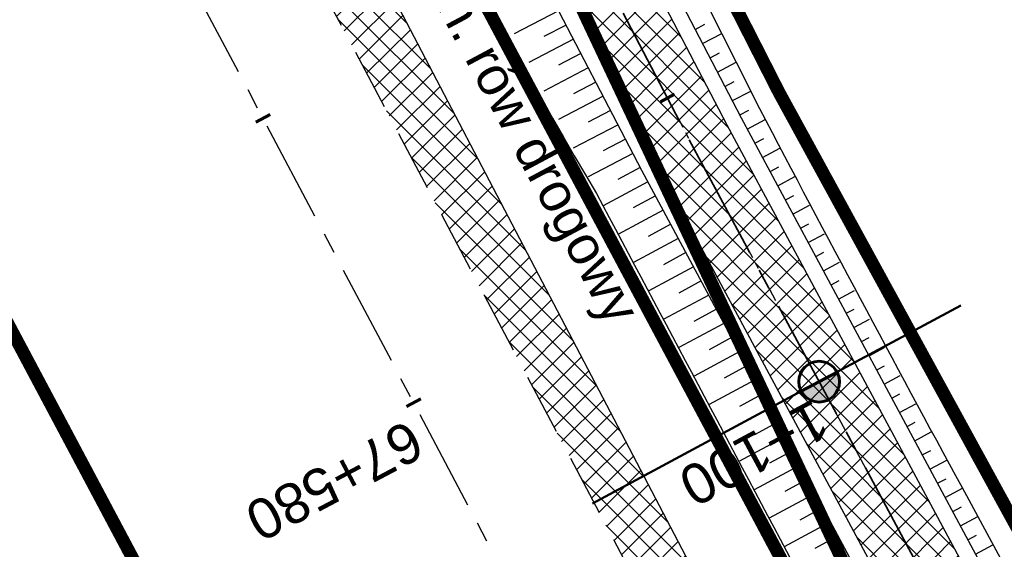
# Model space of a CAD drawing. Header units: metres. Extents: x 7529682 to 7533711, y 5721195 to 5727842.
# Tile 172 of 232: x 7530207 to 7530238, y 5726820 to 5726837. Entities that reach past the tile are written whole.
import ezdxf

# ---------------------------------------------------------------- set-up
doc = ezdxf.new("R2010")
doc.units = ezdxf.units.M
for name, pattern in [('817-dzialki-09-05-04$0$HIDDEN', [0.375, 0.25, -0.125]), ('ACAD_ISO05W100', [33, 24, -3, 0, -3, 0, -3]), ('CENTER', [50.800000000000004, 31.75, -6.35, 6.35, -6.35]), ('CENTER2', [28.575000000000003, 19.05, -3.175, 3.175, -3.175]), ('HIDDEN', [9.524999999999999, 6.35, -3.175])]:
    doc.linetypes.add(name, pattern=pattern)
for name, color, linetype in [('C-DROGI-SYTUACJA', 7, 'Continuous'), ('C-DROGI-SYTUACJA-ETYKIETY', 7, 'Continuous'), ('D-hatch-pobocza', 131, 'Continuous'), ('D-pobocza', 60, 'Continuous'), ('D-rowy', 160, 'Continuous'), ('D-skarpa', 2, 'Continuous'), ('D-skarpa-kreskowanie', 2, 'Continuous')]:
    doc.layers.add(name, color=color, linetype=linetype)
for name, color, linetype, lineweight, true_color in [('D-hatch-ciag-pieszo-rowerowy', 7, 'Continuous', 13, 0xff9f80), ('D-LR-etap-III', 7, '817-dzialki-09-05-04$0$HIDDEN', 50, 0x00008f), ('D-przekroje-pop', 7, 'Continuous', 50, 0x000099)]:
    doc.layers.add(name, color=color, linetype=linetype, lineweight=lineweight, true_color=true_color)
for name, color, linetype, lineweight in [('D-krawędzie', 3, 'Continuous', 30), ('D-obrzeża', 2, 'Continuous', 30), ('D-opisy', 2, 'Continuous', 30), ('D-oś', 10, 'CENTER', 30), ('D-pas-drogowy', 7, 'ACAD_ISO05W100', 50)]:
    doc.layers.add(name, color=color, linetype=linetype, lineweight=lineweight)
doc.layers.add('poprzeczki', color=7, linetype='Continuous', true_color=0x0000c7)
doc.styles.get("Standard").update_dxf_attribs({"font": 'arial.ttf'})

# ---------------------------------------------------------------- blocks, each defined once
blk = doc.blocks.new('AeccTickLine')
at = {"color": 0, "linetype": 'ByBlock', "lineweight": -2}
blk.add_line((0, 1), (-3.673819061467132e-16, -1), dxfattribs=at)
blk = doc.blocks.new('kilometraz')
at = {"linetype": 'ByBlock', "lineweight": -2}
blk.add_hatch(color=0, dxfattribs=at).paths.add_polyline_path([(0, -0.28125, 0.4142135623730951), (0.28125, 0, 0.4142135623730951), (0, 0.28125)])
at = {"color": 0, "linetype": 'ByBlock', "lineweight": -2}
blk.add_line((0, 0.28125), (0, -0.28125), dxfattribs=at)
blk.add_circle((0, 0), 0.28125, dxfattribs=at)

msp = doc.modelspace()

# ---------------------------------------------------------------- hatches: boundary and pattern name
at = {"layer": 'D-hatch-ciag-pieszo-rowerowy'}
h = msp.add_hatch(dxfattribs=at)
h.set_pattern_fill('ANSI37', color=256, scale=0.15, style=0)
h.set_pattern_definition([(45, (0.8765760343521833, 0.4840681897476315), (-0.3367596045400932, 0.3367596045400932), []), (135, (0.8765760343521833, 0.4840681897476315), (-0.3367596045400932, -0.3367596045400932), [])])
h.paths.add_polyline_path([(7530218.951549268, 5726852.807070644), (7530216.574564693, 5726851.958846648), (7530226.803596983, 5726832.319792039), (7530255.070830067, 5726779.690066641), (7530257.273261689, 5726780.872984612), (7530229.013536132, 5726833.48873203)])
at = {"layer": 'D-hatch-pobocza'}
h = msp.add_hatch(dxfattribs=at)
h.set_pattern_fill('ANSI37', color=256, scale=0.15, style=0)
h.set_pattern_definition([(45, (0, 0), (-0.3367596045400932, 0.3367596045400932), []), (135, (0, 0), (-0.3367596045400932, -0.3367596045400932), [])])
h.paths.add_polyline_path([(7530229.37, 5726816.95), (7530212.464239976, 5726849.277466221), (7530211.150684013, 5726847.666307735), (7530247.819962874, 5726778.438272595), (7530251.181412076, 5726772.190405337), (7530252.579545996, 5726772.942623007), (7530252.44, 5726773.19), (7530240.099999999, 5726795.81)])

# ---------------------------------------------------------------- linework, layer by layer
at = {"layer": 'C-DROGI-SYTUACJA', "color": 10, "linetype": 'CENTER2', "lineweight": 35, "ltscale": 0.2}
msp.add_lwpolyline([(7529994.784814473, 5727271.452278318), (7530014.918624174, 5727233.117987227), (7530030.611190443, 5727203.571422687), (7530048.95165067, 5727168.884096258), (7530066.58439081, 5727135.608591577), (7530088.791572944, 5727092.929201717), (7530119.442360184, 5727037.047053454), (7530133.979593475, 5727010.093640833), (7530160.01702296, 5726961.449550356), (7530183.786607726, 5726917.332915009), (7530204.666096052, 5726877.528243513), (7530227.908566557, 5726832.904262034), (7530259.102442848, 5726774.825526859, 0.06358496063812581), (7530264.988877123, 5726766.578101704), (7530268.469625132, 5726762.818326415, -0.06508397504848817), (7530272.968742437, 5726756.474687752), (7530281.4242284, 5726740.503672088, -0.06508397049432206), (7530284.141528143, 5726733.216691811), (7530284.890711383, 5726729.972348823, 0.06446268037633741), (7530289.361782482, 5726717.936811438), (7530322.483990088, 5726654.998261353), (7530339.922145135, 5726621.886334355)], format="xyb", dxfattribs=at)
at = {"layer": 'D-krawędzie', "linetype": 'HIDDEN', "ltscale": 0.3}
msp.add_lwpolyline([(7529971.475882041, 5727300.786382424), (7530006.701701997, 5727234.141132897), (7530044.198460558, 5727163.133456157), (7530082.890091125, 5727090.20043586), (7530098.687472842, 5727060.36179238), (7530131.997785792, 5726997.210008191), (7530163.821737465, 5726937.096607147), (7530204.081352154, 5726861.012519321), (7530247.819962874, 5726778.438272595), (7530252.219999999, 5726770.26), (7530259.735272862, 5726756.89951491), (7530263.781713, 5726749.286762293), (7530270.196482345, 5726737.095956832), (7530272.433334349, 5726732.818899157), (7530276.00888925, 5726725.597700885), (7530279.7, 5726718.02), (7530284.501430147, 5726708.939695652), (7530291.375516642, 5726695.939652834), (7530296.045865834, 5726687.107244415), (7530304.46414878, 5726671.186868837), (7530316.603827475, 5726648.181421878)], dxfattribs=at)
at = {"layer": 'D-LR-etap-III', "ltscale": 10, "flags": 128}
msp.add_lwpolyline([(7531750.474471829, 5723895.103125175, 0.4, 0.4, 0), (7531750.505, 5723895.13, 0.4, 0.4, 0), (7531682.71, 5724022.92, 0.4, 0.4, 0), (7531619.177023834, 5724147.203692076, 0.4, 0.4, 0), (7531592.308960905, 5724198.48863389, 0.4, 0.4, 0), (7531553.263875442, 5724272.918564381, 0.4, 0.4, 0), (7531504.019999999, 5724366.79, 0.4, 0.4, 0), (7531482.09, 5724407.62, 0.4, 0.4, 0), (7531412.350402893, 5724541.182759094, 0.4, 0.4, 0), (7531388.463669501, 5724586.929768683, 0.4, 0.4, 0), (7531345.12, 5724669.94, 0.4, 0.4, 0), (7531127.66, 5725081.67, 0.4, 0.4, 0), (7531059.253139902, 5725211.040795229, 0.4, 0.4, 0), (7531008.007244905, 5725307.953830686, 0.4, 0.4, 0), (7530964.181635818, 5725390.835555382, 0.4, 0.4, 0), (7530914.557354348, 5725484.683561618, 0.4, 0.4, 0), (7530865.243241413, 5725577.493975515, 0.4, 0.4, 0), (7530840.085257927, 5725624.058651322, 0.4, 0.4, 0), (7530802.559525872, 5725694.924584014, 0.4, 0.4, 0), (7530755.54, 5725787.51, 0.4, 0.4, 0), (7530708.717810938, 5725876.303221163, 0.4, 0.4, 0), (7530695.12, 5725902.09, 0.4, 0.4, 0), (7530642.91397006, 5726001.07839487, 0.4, 0.4, 0), (7530634.934723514, 5726016.146615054, 0.4, 0.4, 0), (7530610.820000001, 5726061.929999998, 0.4, 0.4, 0), (7530610.820000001, 5726061.929999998, 0.4, 0.4, 0), (7530607.21, 5726063.51, 0.4, 0.4, 0), (7530597.42, 5726080.68, 0.4, 0.4, 0), (7530591.16, 5726088.44, 0.4, 0.4, 0), (7530581.28, 5726107.21, 0.4, 0.4, 0), (7530571.29, 5726130.56, 0.4, 0.4, 0), (7530549.554994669, 5726171.527317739, 0.4, 0.4, 0), (7530531.014309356, 5726206.473807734, 0.4, 0.4, 0), (7530516.461208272, 5726236.016618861, 0.4, 0.4, 0), (7530500.798929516, 5726266.141265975, 0.4, 0.4, 0), (7530491.349999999, 5726283.94, 0.4, 0.4, 0), (7530482.4, 5726303.41, 0.4, 0.4, 0), (7530482.4, 5726303.41, 0.4, 0.4, 0), (7530450.41, 5726357.28, 0.4, 0.4, 0), (7530397.759396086, 5726458.499907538, 0.4, 0.4, 0), (7530334.707815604, 5726583.664702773, 0.4, 0.4, 0), (7530303.939274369, 5726645.167943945, 0.4, 0.4, 0), (7530300.509779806, 5726651.777515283, 0.4, 0.4, 0), (7530289.213532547, 5726671.966724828, 0.4, 0.4, 0), (7530281.54, 5726685.57, 0.4, 0.4, 0), (7530261.37085633, 5726724.163374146, 0.4, 0.4, 0), (7530254.03, 5726738.21, 0.4, 0.4, 0), (7530197.219999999, 5726845.06, 0.4, 0.4, 0), (7530194.71, 5726849.15, 0.4, 0.4, 0), (7530195.92, 5726850.75, 0.4, 0.4, 0), (7530170.546669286, 5726892.961489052, 0.4, 0.4, 0), (7530143.174718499, 5726945.065838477, 0.4, 0.4, 0), (7530105.059999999, 5727018.32, 0.4, 0.4, 0), (7530100.059999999, 5727027.16, 0.4, 0.4, 0), (7530062.318670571, 5727099.625398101, 0.4, 0.4, 0), (7530015.378537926, 5727189.420463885, 0.4, 0.4, 0), (7529983.207960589, 5727250.206596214, 0.4, 0.4, 0), (7529953.284293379, 5727306.74720398, 0.4, 0.4, 0), (7529900.67053443, 5727406.15903814, 0.4, 0.4, 0), (7529890.630239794, 5727425.131178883, 0.4, 0.4, 0), (7529875.155383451, 5727454.426350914, 0.4, 0.4, 0), (7529857.560096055, 5727487.787346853, 0.4, 0.4, 0), (7529835.194401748, 5727530.19312405, 0.4, 0.4, 0), (7529811.740544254, 5727574.662079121, 0.4, 0.4, 0), (7529792.101859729, 5727611.922638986, 0.4, 0.4, 0), (7529768.066117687, 5727657.469613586, 0.4, 0.4, 0), (7529755.210566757, 5727682.131373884, 0.4, 0.4, 0), (7529753.309999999, 5727681.13, 0.4, 0.4, 0), (7529739.21, 5727707.77, 0.4, 0.4, 0), (7529735.394745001, 5727711.251990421, 0.4, 0.4, 0), (7529725.42, 5727730.2, 0.4, 0.4, 0), (7529723.55, 5727729.88, 0.4, 0.4, 0), (7529695.566668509, 5727782.932080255, 0.4, 0.4, 0), (7529717.67971874, 5727794.024357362, 0.4, 0.4, 0), (7529736.274870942, 5727758.647400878, 0.4, 0.4, 0), (7529736.274870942, 5727758.647400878, 0.4, 0.4, 0), (7529744.511003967, 5727750.406106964, 0.4, 0.4, 0), (7529744.511003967, 5727750.406106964, 0.4, 0.4, 0), (7529750.282568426, 5727738.549848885, 0.4, 0.4, 0), (7529777.108510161, 5727687.569424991, 0.4, 0.4, 0), (7529796.51537536, 5727651.329932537, 0.4, 0.4, 0), (7529814.937945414, 5727616.793170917, 0.4, 0.4, 0), (7529839.006722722, 5727572.303976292, 0.4, 0.4, 0), (7529860.617626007, 5727532.509108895, 0.4, 0.4, 0), (7529882.348967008, 5727491.504261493, 0.4, 0.4, 0), (7529904.865139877, 5727449.096370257, 0.4, 0.4, 0), (7529920.747384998, 5727418.884773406, 0.4, 0.4, 0), (7529946.676504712, 5727368.547487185, 0.4, 0.4, 0), (7529972.024701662, 5727320.573310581, 0.4, 0.4, 0), (7529987.740014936, 5727290.153392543, 0.4, 0.4, 0), (7529996.497385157, 5727273.661630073, 0.4, 0.4, 0), (7530017.541471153, 5727234.202689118, 0.4, 0.4, 0), (7530033.053657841, 5727204.864166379, 0.4, 0.4, 0), (7530051.622983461, 5727170.222745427, 0.4, 0.4, 0), (7530069.276612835, 5727137.015751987, 0.4, 0.4, 0), (7530089.385386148, 5727097.533639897, 0.4, 0.4, 0), (7530109.712512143, 5727060.746615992, 0.4, 0.4, 0), (7530136.769722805, 5727011.640131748, 0.4, 0.4, 0), (7530162.446686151, 5726962.743777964, 0.4, 0.4, 0), (7530187.674104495, 5726916.992101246, 0.4, 0.4, 0), (7530207.820739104, 5726879.335323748, 0.4, 0.4, 0), (7530230.625609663, 5726834.518686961, 0.4, 0.4, 0), (7530262.288093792, 5726776.61832811, 0.4, 0.4, 0), (7530277.509672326, 5726760.213143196, 0.4, 0.4, 0), (7530286.036865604, 5726744.106684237, 0.4, 0.4, 0), (7530288.097472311, 5726735.884066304, 0.4, 0.4, 0), (7530290.393870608, 5726725.046963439, 0.4, 0.4, 0), (7530296.17664807, 5726713.582980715, 0.4, 0.4, 0), (7530302.726195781, 5726701.18226779, 0.4, 0.4, 0), (7530325.685047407, 5726657.466383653, 0.4, 0.4, 0), (7530343.243978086, 5726623.648592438, 0.4, 0.4, 0), (7530360.229820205, 5726591.746871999, 0.4, 0.4, 0), (7530383.20855044, 5726548.059469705, 0.4, 0.4, 0), (7530406.017875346, 5726503.605514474, 0.4, 0.4, 0), (7530427.464919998, 5726462.620289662, 0.4, 0.4, 0), (7530447.9278544, 5726424.388014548, 0.4, 0.4, 0), (7530471.126878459, 5726379.920667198, 0.4, 0.4, 0), (7530490.501003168, 5726343.033350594, 0.4, 0.4, 0), (7530509.499458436, 5726306.733076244, 0.4, 0.4, 0), (7530529.890269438, 5726267.244072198, 0.4, 0.4, 0), (7530543.852446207, 5726238.990319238, 0.4, 0.4, 0), (7530554.808897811, 5726218.943990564, 0.4, 0.4, 0), (7530559.027108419, 5726212.223286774, 0.4, 0.4, 0), (7530563.060988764, 5726206.409670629, 0.4, 0.4, 0), (7530566.93354971, 5726200.463543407, 0.4, 0.4, 0), (7530569.771022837, 5726194.901501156, 0.4, 0.4, 0), (7530571.47319415, 5726191.282350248, 0.4, 0.4, 0), (7530572.839142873, 5726188.024533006, 0.4, 0.4, 0), (7530575.295071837, 5726182.034664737, 0.4, 0.4, 0), (7530579.736851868, 5726173.306070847, 0.4, 0.4, 0), (7530583.3, 5726167.41, 0.4, 0.4, 0), (7530593.4, 5726163.33, 0.4, 0.4, 0), (7530598.618375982, 5726155.264489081, 0.4, 0.4, 0), (7530608.258304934, 5726140.497132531, 0.4, 0.4, 0), (7530603.269999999, 5726136.83, 0.4, 0.4, 0), (7530606.53, 5726131.84, 0.4, 0.4, 0), (7530604.239057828, 5726124.21679044, 0.4, 0.4, 0), (7530605.847136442, 5726121.630127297, 0.4, 0.4, 0), (7530608.971611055, 5726116.164124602, 0.4, 0.4, 0), (7530618.114293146, 5726097.791111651, 0.4, 0.4, 0), (7530651.213125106, 5726034.959524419, 0.4, 0.4, 0), (7530670.243741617, 5725998.61095082, 0.4, 0.4, 0), (7530698.075474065, 5725945.952624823, 0.4, 0.4, 0), (7530716.505955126, 5725911.3051464, 0.4, 0.4, 0), (7530735.223454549, 5725875.667401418, 0.4, 0.4, 0), (7530752.504235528, 5725842.154920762, 0.4, 0.4, 0), (7530778.310652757, 5725793.501254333, 0.4, 0.4, 0), (7530797.499961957, 5725756.381811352, 0.4, 0.4, 0), (7530812.518974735, 5725728.28874362, 0.4, 0.4, 0), (7530820.039295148, 5725713.160404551, 0.4, 0.4, 0), (7530822.422446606, 5725710.193574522, 0.4, 0.4, 0), (7530833.154893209, 5725688.800634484, 0.4, 0.4, 0), (7530849.629354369, 5725656.158601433, 0.4, 0.4, 0), (7530867.98290276, 5725621.963939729, 0.4, 0.4, 0), (7530872.629809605, 5725612.88760475, 0.4, 0.4, 0), (7530880.354488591, 5725597.594500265, 0.4, 0.4, 0), (7530883.839446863, 5725593.389159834, 0.4, 0.4, 0), (7530891.782113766, 5725587.763349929, 0.4, 0.4, 0), (7530895.038670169, 5725584.280746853, 0.4, 0.4, 0), (7530897.033644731, 5725580.941110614, 0.4, 0.4, 0), (7530900.951646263, 5725579.945856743, 0.4, 0.4, 0), (7530904.80970798, 5725571.977328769, 0.4, 0.4, 0), (7530903.682362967, 5725568.566434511, 0.4, 0.4, 0), (7530908.900614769, 5725558.844845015, 0.4, 0.4, 0), (7530910.252030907, 5725545.671606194, 0.4, 0.4, 0), (7530912.872986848, 5725538.645543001, 0.4, 0.4, 0), (7530945.278171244, 5725478.464284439, 0.4, 0.4, 0), (7530959.692318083, 5725450.24628822, 0.4, 0.4, 0), (7531002.82670893, 5725368.192370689, 0.4, 0.4, 0), (7531044.703532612, 5725290.314293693, 0.4, 0.4, 0), (7531064.098839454, 5725253.212562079, 0.4, 0.4, 0), (7531083.010253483, 5725216.677517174, 0.4, 0.4, 0), (7531113.013137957, 5725158.465613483, 0.4, 0.4, 0), (7531137.364304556, 5725113.07076138, 0.4, 0.4, 0), (7531150.830830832, 5725086.711759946, 0.4, 0.4, 0), (7531159.745663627, 5725076.640848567, 0.4, 0.4, 0), (7531166.309999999, 5725074.58, 0.4, 0.4, 0), (7531172.29, 5725062.58, 0.4, 0.4, 0), (7531170.589828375, 5725055.605912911, 0.4, 0.4, 0), (7531173.732823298, 5725044.080706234, 0.4, 0.4, 0), (7531215.342008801, 5724964.859648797, 0.4, 0.4, 0), (7531238.054496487, 5724921.684649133, 0.4, 0.4, 0), (7531262.389821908, 5724875.282876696, 0.4, 0.4, 0), (7531295.587160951, 5724811.265731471, 0.4, 0.4, 0), (7531348.487908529, 5724712.362812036, 0.4, 0.4, 0), (7531363.740817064, 5724682.68394264, 0.4, 0.4, 0), (7531366.986905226, 5724675.865317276, 0.4, 0.4, 0), (7531382.541261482, 5724646.110625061, 0.4, 0.4, 0), (7531401.299165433, 5724610.874551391, 0.4, 0.4, 0), (7531428.964837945, 5724558.862274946, 0.4, 0.4, 0), (7531449.111202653, 5724520.397801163, 0.4, 0.4, 0), (7531477.292992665, 5724465.831467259, 0.4, 0.4, 0), (7531500.996290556, 5724421.112506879, 0.4, 0.4, 0), (7531512.121834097, 5724400.549045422, 0.4, 0.4, 0), (7531513.78163794, 5724396.757451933, 0.4, 0.4, 0), (7531526.32, 5724379.39, 0.4, 0.4, 0), (7531566.783642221, 5724302.73628205, 0.4, 0.4, 0), (7531578.579156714, 5724282.774819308, 0.4, 0.4, 0), (7531584.232619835, 5724273.111246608, 0.4, 0.4, 0), (7531590.109283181, 5724263.508189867, 0.4, 0.4, 0), (7531593.027899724, 5724258.771479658, 0.4, 0.4, 0), (7531595.711841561, 5724254.226824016, 0.4, 0.4, 0), (7531601.659976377, 5724243.898197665, 0.4, 0.4, 0), (7531606.097733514, 5724235.986407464, 0.4, 0.4, 0), (7531609.382207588, 5724230.799061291, 0.4, 0.4, 0), (7531611.580260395, 5724227.671180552, 0.4, 0.4, 0), (7531612.707802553, 5724225.86410867, 0.4, 0.4, 0), (7531618.665224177, 5724214.480919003, 0.4, 0.4, 0), (7531619.885522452, 5724212.333950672, 0.4, 0.4, 0), (7531620.931818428, 5724210.787064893, 0.4, 0.4, 0), (7531623.518605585, 5724207.111542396, 0.4, 0.4, 0), (7531626.143926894, 5724203.61306897, 0.4, 0.4, 0), (7531632.022984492, 5724196.485954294, 0.4, 0.4, 0), (7531653.949089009, 5724152.617641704, 0.4, 0.4, 0), (7531656.750690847, 5724143.103797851, 0.4, 0.4, 0), (7531659.61440691, 5724133.254504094, 0.4, 0.4, 0), (7531661.627147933, 5724128.646047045, 0.4, 0.4, 0.01093811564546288), (7531674.314987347, 5724101.43546424, 0.4, 0.4, 0), (7531685.137626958, 5724081.408252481, 0.4, 0.4, 0), (7531692.159945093, 5724066.277333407, 0.4, 0.4, 0), (7531699.662164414, 5724051.388120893, 0.4, 0.4, 0), (7531704.480624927, 5724040.808561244, 0.4, 0.4, 0), (7531704.480624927, 5724040.808561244, 0.4, 0.4, 0), (7531704.401251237, 5724037.368913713, 0.4, 0.4, 0), (7531720.383609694, 5724003.441317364, 0.4, 0.4, 0), (7531728.79890528, 5723986.206298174, 0.4, 0.4, 0), (7531733.237926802, 5723977.192631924, 0.4, 0.4, 0), (7531736.750027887, 5723969.505210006, 0.4, 0.4, 0), (7531737.336143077, 5723968.518916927, 0.4, 0.4, 0), (7531738.285051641, 5723967.699360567, 0.4, 0.4, 0), (7531742.180915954, 5723962.346428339, 0.4, 0.4, 0), (7531744.286141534, 5723958.615526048, 0.4, 0.4, 0), (7531755.393260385, 5723944.192617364, 0.4, 0.4, 0), (7531758.69, 5723936.76, 0.4, 0.4, 0), (7531780.08, 5723929.25, 0.4, 0.4, 0), (7531792.611989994, 5723906.337708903, 0.4, 0.4, 0), (7531792.611989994, 5723906.337708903, 0.4, 0.4, 0), (7531756.962094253, 5723883.055323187, 0.4, 0.4, 0), (7531750.46, 5723895.130000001, 0.4, 0.4, 0), (7531750.46, 5723895.130000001, 0, 0, 0)], format="xyseb", dxfattribs=at)
at = {"layer": 'D-obrzeża'}
for points in [[(7530255.070830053, 5726779.690066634), (7530226.803596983, 5726832.319792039), (7530203.558300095, 5726876.949199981), (7530182.682878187, 5726916.746119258), (7530158.915773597, 5726960.858151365), (7530132.878471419, 5727009.502004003), (7530118.344271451, 5727036.449792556), (7530087.649834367, 5727092.411522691), (7530086.699342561, 5727094.242115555), (7530065.47768309, 5727135.027454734), (7530047.847139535, 5727168.298814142), (7530029.506689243, 5727202.986120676), (7530013.813315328, 5727232.534205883), (7529993.681375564, 5727270.864936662)], [(7530257.273261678, 5726780.872984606), (7530229.013536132, 5726833.48873203), (7530218.951549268, 5726852.807070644)]]:
    msp.add_lwpolyline(points, dxfattribs=at)
at = {"layer": 'D-oś', "ltscale": 0.1}
msp.add_lwpolyline([(7530313.508365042, 5726646.547986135), (7530301.370075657, 5726669.550802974), (7530292.95179271, 5726685.471178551), (7530288.281443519, 5726694.303586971), (7530281.407357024, 5726707.303629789), (7530276.578826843, 5726716.435184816), (7530272.867295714, 5726724.054807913), (7530269.313944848, 5726731.231162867), (7530267.097066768, 5726735.470028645), (7530260.687746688, 5726747.650478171), (7530256.664309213, 5726755.219954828), (7530249.153360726, 5726768.572752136), (7530244.732367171, 5726776.789976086), (7530200.987754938, 5726859.375553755), (7530160.728462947, 5726935.45903188), (7530128.903273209, 5726995.57477155), (7530095.592978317, 5727058.726521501), (7530079.798237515, 5727088.5601794), (7530041.105041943, 5727161.496149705), (7530003.607351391, 5727232.505591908), (7529968.380651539, 5727299.152506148)], dxfattribs=at)
at = {"layer": 'D-oś', "ltscale": 0.03}
msp.add_lwpolyline([(7529994.784814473, 5727271.452278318), (7530014.918624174, 5727233.117987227), (7530030.611190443, 5727203.571422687), (7530048.95165067, 5727168.884096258), (7530066.58439081, 5727135.608591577), (7530088.791572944, 5727092.929201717), (7530119.442360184, 5727037.047053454), (7530133.979593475, 5727010.093640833), (7530160.01702296, 5726961.449550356), (7530183.786607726, 5726917.332915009), (7530204.666096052, 5726877.528243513), (7530227.908566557, 5726832.904262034), (7530259.102442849, 5726774.825526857, 0.06358496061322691), (7530264.988877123, 5726766.578101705), (7530268.469625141, 5726762.818326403, -0.06508397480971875), (7530272.968742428, 5726756.474687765), (7530281.424228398, 5726740.503672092, -0.06508397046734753), (7530284.141528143, 5726733.216691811), (7530284.890711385, 5726729.972348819, 0.06446268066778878), (7530289.361782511, 5726717.936811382), (7530322.48423269, 5726654.997800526)], format="xyb", dxfattribs=at)
at = {"layer": 'D-pas-drogowy', "ltscale": 0.2, "flags": 128}
msp.add_lwpolyline([(7531633.018560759, 5724182.834272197, 0.4, 0.4, 0), (7531617.558899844, 5724211.608162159, 0.4, 0.4, 0), (7531566.783642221, 5724302.73628205, 0.4, 0.4, 0), (7531538.419082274, 5724356.469679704, 0.4, 0.4, 0), (7531526.32, 5724379.39, 0.4, 0.4, 0), (7531516.102085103, 5724393.607319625, 0.4, 0.4, 0.001485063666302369), (7531513.78037409, 5724396.837773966, 0.4, 0.4, 0), (7531501.87, 5724413.41, 0.4, 0.4, 0), (7531474.926107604, 5724464.507896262, 0.4, 0.4, 0), (7531446.200436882, 5724518.992313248, 0.4, 0.4, 0), (7531424.962185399, 5724559.262257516, 0.4, 0.4, 0), (7531398.444460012, 5724609.565801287, 0.4, 0.4, 0), (7531379.647455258, 5724645.216004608, 0.4, 0.4, 0), (7531365.23, 5724672.56, 0.4, 0.4, 0), (7531341.305752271, 5724717.915356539, 0.4, 0.4, 0), (7531312.899996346, 5724771.788898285, 0.4, 0.4, 0), (7531292.590923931, 5724810.306502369, 0.4, 0.4, 0), (7531259.391619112, 5724873.271351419, 0.4, 0.4, 0), (7531233.740401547, 5724921.922582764, 0.4, 0.4, 0), (7531203.072738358, 5724980.092044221, 0.4, 0.4, 0), (7531173.471398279, 5725036.225177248, 0.4, 0.4, 0), (7531168.269999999, 5725046.09, 0.4, 0.4, 0), (7531172.29, 5725062.58, 0.4, 0.4, 0), (7531166.309999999, 5725074.58, 0.4, 0.4, 0), (7531150.32, 5725079.6, 0.4, 0.4, 0), (7531141.5, 5725096.43, 0.4, 0.4, 0), (7531109.311735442, 5725157.814415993, 0.4, 0.4, 0), (7531086.641300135, 5725201.047918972, 0.4, 0.4, 0), (7531059.198258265, 5725253.383662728, 0.4, 0.4, 0), (7531028.206828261, 5725312.48946212, 0.4, 0.4, 0), (7530999.104694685, 5725367.990143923, 0.4, 0.4, 0), (7530956.247527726, 5725449.724815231, 0.4, 0.4, 0), (7530924.397774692, 5725510.463768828, 0.4, 0.4, 0), (7530897.509999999, 5725561.74, 0.4, 0.4, 0), (7530894.46, 5725566.14, 0.4, 0.4, 0), (7530892.16, 5725570.49, 0.4, 0.4, 0), (7530869.362688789, 5725613.307018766, 0.4, 0.4, 0), (7530861.693971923, 5725627.704613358, 0.4, 0.4, 0), (7530852.74, 5725644.52, 0.4, 0.4, 0), (7530831.509999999, 5725684.2, 0.4, 0.4, 0), (7530811.13, 5725722.52, 0.4, 0.4, 0), (7530792.3476413, 5725757.940652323, 0.4, 0.4, 0), (7530768.03, 5725803.8, 0.4, 0.4, 0), (7530748.768542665, 5725840.178507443, 0.4, 0.4, 0), (7530727.7, 5725879.97, 0.4, 0.4, 0), (7530712.0981582, 5725909.54523909, 0.4, 0.4, 0), (7530693.644105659, 5725944.645156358, 0.4, 0.4, 0), (7530665.702224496, 5725997.538976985, 0.4, 0.4, 0), (7530641.759999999, 5726042.88, 0.4, 0.4, 0), (7530616.5, 5726091.48, 0.4, 0.4, 0), (7530604.628439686, 5726114.319880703, 0.4, 0.4, -0.007762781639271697), (7530602.5, 5726118.43, 0.4, 0.4, 0), (7530603.992037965, 5726123.394821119, 0.4, 0.4, 0), (7530606.53, 5726131.84, 0.4, 0.4, 0), (7530603.269999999, 5726136.83, 0.4, 0.4, 0), (7530593.775620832, 5726151.368713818, 0.4, 0.4, 0), (7530590.202637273, 5726156.84001263, 0.4, 0.4, 0), (7530583.3, 5726167.41, 0.4, 0.4, 0), (7530580.578343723, 5726170.427567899, 0.4, 0.4, 0), (7530575.849999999, 5726175.67, 0.4, 0.4, 0), (7530569.009999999, 5726186.66, 0.4, 0.4, 0), (7530562.555322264, 5726199.189409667, 0.4, 0.4, 0), (7530555.67, 5726211.39, 0.4, 0.4, 0), (7530548.29, 5726224.23, 0.4, 0.4, 0), (7530540.58, 5726237.71, 0.4, 0.4, 0), (7530532.679999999, 5726252.65, 0.4, 0.4, 0), (7530524.059999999, 5726269.35, 0.4, 0.4, 0), (7530502.82, 5726309.91, 0.4, 0.4, 0), (7530488.83, 5726336.63, 0.4, 0.4, 0), (7530466.03, 5726380.16, 0.4, 0.4, 0), (7530438.469999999, 5726432.77, 0.4, 0.4, 0), (7530424.53, 5726459.09, 0.4, 0.4, 0), (7530401.63, 5726502.97, 0.4, 0.4, 0), (7530383.38, 5726538.06, 0.4, 0.4, 0), (7530353.969999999, 5726593.52, 0.4, 0.4, 0), (7530338.469999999, 5726622.74, 0.4, 0.4, 0), (7530322.009999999, 5726653.88, 0.4, 0.4, 0), (7530297.54, 5726700.33, 0.4, 0.4, 0), (7530287.38, 5726719.6, 0.4, 0.4, 0), (7530285.94993921, 5726722.315508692, 0.4, 0.4, 0), (7530280.259999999, 5726733.12, 0.4, 0.4, 0), (7530266.73, 5726758.74, 0.4, 0.4, 0), (7530260.42, 5726770.47, 0.4, 0.4, 0), (7530253.25, 5726783.82, 0.4, 0.4, 0), (7530244.95, 5726799.33, 0.4, 0.4, 0), (7530239.389999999, 5726808.49, 0.4, 0.4, 0), (7530238.29, 5726807.9, 0.4, 0.4, 0), (7530218.11, 5726850.67, 0.4, 0.4, 0), (7530175.906646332, 5726928.168028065, 0.4, 0.4, 0), (7530096.679999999, 5727076.15, 0.4, 0.4, 0), (7530094.679999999, 5727079.89, 0.4, 0.4, 0), (7530064.59693469, 5727135.522637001, 0.4, 0.4, 0), (7530046.730970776, 5727168.8921561, 0.4, 0.4, 0), (7530025.803045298, 5727208.461374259, 0.4, 0.4, 0), (7530012.846501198, 5727232.979315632, 0.4, 0.4, 0), (7529994.15, 5727268.45, 0.4, 0.4, 0), (7529981.670868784, 5727291.93018666, 0.4, 0.4, 0), (7529949.889999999, 5727351.73, 0.4, 0.4, 0), (7529924.75, 5727399.03, 0.4, 0.4, 0), (7529915.515824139, 5727417.099754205, 0.4, 0.4, 0), (7529885.83, 5727475.19, 0.4, 0.4, 0), (7529862.559999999, 5727519.97, 0.4, 0.4, 0), (7529852.984923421, 5727538.191086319, 0.4, 0.4, 0), (7529836.513084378, 5727569.51130111, 0.4, 0.4, 0), (7529815.36890814, 5727609.140983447, 0.4, 0.4, 0), (7529792.795203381, 5727651.247499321, 0.4, 0.4, 0), (7529774.199114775, 5727685.858348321, 0.4, 0.4, 0), (7529746.966026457, 5727736.059440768, 0.4, 0.4, 0), (7529733.92, 5727757.62, 0.4, 0.4, 0), (7529708.607472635, 5727806.388536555, 0.4, 0.4, 0), (7529688.491967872, 5727796.344621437, 0.4, 0.4, 0), (7529723.55, 5727729.88, 0.4, 0.4, 0), (7529725.42, 5727730.2, 0.4, 0.4, 0), (7529735.38, 5727711.28, 0.4, 0.4, 0), (7529739.21, 5727707.77, 0.4, 0.4, 0), (7529753.309999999, 5727681.13, 0.4, 0.4, 0), (7529755.178396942, 5727682.114424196, 0.4, 0.4, 0), (7529792.101859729, 5727611.922638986, 0.4, 0.4, 0), (7529811.740544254, 5727574.662079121, 0.4, 0.4, 0), (7529835.194401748, 5727530.19312405, 0.4, 0.4, 0), (7529857.560096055, 5727487.787346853, 0.4, 0.4, 0), (7529875.155383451, 5727454.426350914, 0.4, 0.4, 0), (7529890.630239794, 5727425.131178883, 0.4, 0.4, 0), (7529900.67053443, 5727406.15903814, 0.4, 0.4, 0), (7529953.284293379, 5727306.74720398, 0.4, 0.4, 0), (7529983.207960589, 5727250.206596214, 0.4, 0.4, 0), (7530015.378537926, 5727189.420463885, 0.4, 0.4, 0), (7530062.318670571, 5727099.625398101, 0.4, 0.4, 0), (7530100.059999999, 5727027.16, 0.4, 0.4, 0), (7530105.059999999, 5727018.32, 0.4, 0.4, 0), (7530143.174718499, 5726945.065838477, 0.4, 0.4, 0), (7530170.546669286, 5726892.961489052, 0.4, 0.4, 0), (7530195.92, 5726850.75, 0.4, 0.4, 0), (7530194.71, 5726849.15, 0.4, 0.4, 0), (7530197.219999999, 5726845.06, 0.4, 0.4, 0), (7530254.03, 5726738.21, 0.4, 0.4, 0), (7530261.37085633, 5726724.163374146, 0.4, 0.4, 0), (7530281.54, 5726685.57, 0.4, 0.4, 0), (7530289.213532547, 5726671.966724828, 0.4, 0.4, 0), (7530300.509779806, 5726651.777515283, 0.4, 0.4, 0), (7530303.939274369, 5726645.167943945, 0.4, 0.4, 0), (7530334.707815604, 5726583.664702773, 0.4, 0.4, 0), (7530397.759396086, 5726458.499907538, 0.4, 0.4, 0), (7530450.41, 5726357.28, 0.4, 0.4, 0), (7530482.4, 5726303.41, 0.4, 0.4, 0), (7530483.687990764, 5726301.003383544, 0.4, 0.4, 0), (7530491.349999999, 5726283.94, 0.4, 0.4, 0), (7530512.67, 5726243.78, 0.4, 0.4, 0), (7530529.429999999, 5726209.46, 0.4, 0.4, 0), (7530571.29, 5726130.56, 0.4, 0.4, 0), (7530581.28, 5726107.21, 0.4, 0.4, 0), (7530591.16, 5726088.44, 0.4, 0.4, 0), (7530597.42, 5726080.68, 0.4, 0.4, 0), (7530607.21, 5726063.51, 0.4, 0.4, 0), (7530610.820000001, 5726061.929999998, 0.4, 0.4, 0), (7530634.934723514, 5726016.146615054, 0.4, 0.4, 0), (7530642.91397006, 5726001.07839487, 0.4, 0.4, 0), (7530695.12, 5725902.09, 0.4, 0.4, 0), (7530708.717810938, 5725876.303221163, 0.4, 0.4, 0), (7530755.54, 5725787.51, 0.4, 0.4, 0), (7530802.559525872, 5725694.924584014, 0.4, 0.4, 0), (7530840.085257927, 5725624.058651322, 0.4, 0.4, 0), (7530865.243241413, 5725577.493975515, 0.4, 0.4, 0), (7530914.557354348, 5725484.683561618, 0.4, 0.4, 0), (7530964.181635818, 5725390.835555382, 0.4, 0.4, 0), (7531008.007244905, 5725307.953830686, 0.4, 0.4, 0), (7531059.253139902, 5725211.040795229, 0.4, 0.4, 0), (7531127.66, 5725081.67, 0.4, 0.4, 0), (7531345.12, 5724669.94, 0.4, 0.4, 0), (7531388.463669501, 5724586.929768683, 0.4, 0.4, 0), (7531412.350402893, 5724541.182759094, 0.4, 0.4, 0), (7531482.09, 5724407.62, 0.4, 0.4, 0), (7531504.019999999, 5724366.79, 0.4, 0.4, 0), (7531519.374444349, 5724337.520497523, 0.4, 0.4, 0), (7531563.748815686, 5724252.931583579, 0.4, 0.4, 0), (7531602.175111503, 5724179.681224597, 0.4, 0.4, 0), (7531619.177023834, 5724147.203692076, 0.4, 0.4, 0), (7531625.038493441, 5724135.63500206, 0.4, 0.4, 0), (7531656.796442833, 5724073.31633882, 0.4, 0.4, 0), (7531675.12, 5724037.36, 0.4, 0.4, 0), (7531682.71, 5724022.92, 0.4, 0.4, 0), (7531705.565196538, 5723979.810545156, 0.4, 0.4, 0), (7531736.605941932, 5723921.261514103, 0.4, 0.4, 0), (7531750.46, 5723895.130000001, 0.4, 0.4, 0), (7531740.769999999, 5723886.56, 0.4, 0.4, 0), (7531732.86, 5723885, 0.4, 0.4, 0), (7531722.179999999, 5723887.77, 0.4, 0.4, 0), (7531729.87, 5723862.17, 0.4, 0.4, 0), (7531742.92, 5723861.93, 0.4, 0.4, 0), (7531763.71, 5723859.52, 0.4, 0.4, 0), (7531768.42, 5723854.12, 0.4, 0.4, 0), (7531787.42, 5723817.97, 0.4, 0.4, 0), (7531795.57, 5723809.82, 0.4, 0.4, 0), (7531816.346897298, 5723819.850397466, 0.4, 0.4, 0), (7531816.346897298, 5723819.850397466, 0.4, 0.4, 0), (7531805.059999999, 5723843.23, 0.4, 0.4, 0), (7531803.61, 5723886.23, 0.4, 0.4, 0), (7531803.61, 5723886.23, 0.4, 0.4, 0), (7531780.08, 5723929.25, 0.4, 0.4, 0), (7531758.69, 5723936.76, 0.4, 0.4, 0), (7531749.3590272, 5723946.412126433, 0.4, 0.4, 0), (7531742.71, 5723953.29, 0.4, 0.4, 0), (7531735.177368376, 5723967.877529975, 0.4, 0.4, 0), (7531722.37, 5723992.68, 0.4, 0.4, 0), (7531705.041669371, 5724030.885563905, 0.4, 0.4, 0), (7531699.469999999, 5724043.17, 0.4, 0.4, 0), (7531692.69, 5724058.11, 0.4, 0.4, 0), (7531679.672010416, 5724084.016803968, 0.4, 0.4, 0), (7531674.55, 5724094.21, 0.4, 0.4, 0), (7531666.633166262, 5724114.002855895, 0.4, 0.4, 0), (7531649, 5724153.82, 0.4, 0.4, 0), (7531641.49, 5724149.34, 0.4, 0.4, 0), (7531626.04, 5724179.34, 0.4, 0.4, 0), (7531633.03, 5724182.84, 0, 0, 0)], format="xyseb", dxfattribs=at)
at = {"layer": 'D-pobocza'}
for points in [[(7530219.426946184, 5726852.976715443), (7530229.455523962, 5726833.722520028), (7530257.713748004, 5726781.109568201)], [(7530254.630343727, 5726779.453483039), (7530226.361609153, 5726832.08600404), (7530216.099167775, 5726851.789201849)], [(7530212.464239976, 5726849.277466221), (7530229.37, 5726816.95), (7530240.099999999, 5726795.81), (7530252.44, 5726773.19), (7530252.579545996, 5726772.942623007), (7530251.181412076, 5726772.190405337)]]:
    msp.add_lwpolyline(points, dxfattribs=at)
at = {"layer": 'D-przekroje-pop', "extrusion": (-0.4731671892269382, 0.8809726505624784, 0), "elevation": 1482118.004272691}
msp.add_lwpolyline([(-9343679.268431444, 0), (-9343674.268431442, 0), (-9343666.268431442, 0)], dxfattribs=at)
at = {"layer": 'D-rowy', "linetype": 'HIDDEN', "ltscale": 0.1, "const_width": 0.4, "flags": 128}
msp.add_lwpolyline([(7530267.204805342, 5726753.581889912), (7530262.981708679, 5726761.263961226), (7530254.918309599, 5726774.308589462), (7530242.345448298, 5726798.174197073), (7530215.738014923, 5726848.032501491), (7530210.965394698, 5726857.16211251)], dxfattribs=at)
at = {"layer": 'D-skarpa', "linetype": 'Continuous'}
for points in [[(7530215.947524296, 5726851.735088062), (7530216.215109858, 5726851.184920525, 0.06497922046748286), (7530224.958918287, 5726831.36793312, -2.610821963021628e-05), (7530231.251929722, 5726819.506548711), (7530233.617734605, 5726815.101668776), (7530238.381060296, 5726806.30894341), (7530240.812599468, 5726801.93936912), (7530243.539830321, 5726797.72860975), (7530246.145187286, 5726793.452392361)], [(7530219.426946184, 5726852.976715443), (7530220.183044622, 5726852.119955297, -0.04068884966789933), (7530227.04376128, 5726839.912340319), (7530229.299592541, 5726835.449726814), (7530230.02375787, 5726834.005962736, 0.003973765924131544), (7530236.320805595, 5726822.229023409), (7530238.69619139, 5726817.829289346), (7530240.99041057, 5726813.385960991), (7530243.491215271, 5726809.053588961), (7530257.183385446, 5726784.005060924), (7530257.315805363, 5726783.763209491), (7530257.885606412, 5726782.731493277), (7530260.346791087, 5726778.377841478), (7530261.663851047, 5726776.201249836, 0.01941615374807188), (7530265.948042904, 5726770.821461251), (7530267.708167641, 5726769.095583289), (7530271.462206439, 5726765.588816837), (7530273.203777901, 5726763.81963173), (7530274.520004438, 5726762.29894806), (7530275.554711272, 5726760.657329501), (7530276.652550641, 5726758.556618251), (7530276.652550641, 5726758.556618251)]]:
    msp.add_lwpolyline(points, format="xyb", dxfattribs=at)
at = {"layer": 'D-skarpa-kreskowanie', "linetype": 'Continuous'}
for p, q in [((7530223.776101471, 5726837.050005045, 107.6170449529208), (7530222.394584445, 5726836.330439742, 106.5785404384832)), ((7530228.023387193, 5726836.472126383, 107.7447706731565), (7530228.323946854, 5726836.628673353, 107.5188360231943)), ((7530224.007075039, 5726836.606551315, 107.6165854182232), (7530223.315598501, 5726836.246394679, 107.096793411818)), ((7530228.254360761, 5726836.028672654, 107.744311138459), (7530228.850089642, 5726836.338958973, 107.2964939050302)), ((7530224.238048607, 5726836.163097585, 107.6161258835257), (7530222.85365948, 5726835.442036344, 106.5754623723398)), ((7530224.469022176, 5726835.719643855, 107.6156663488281), (7530223.776109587, 5726835.358739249, 107.0947948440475)), ((7530228.48533433, 5726835.585218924, 107.7438516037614), (7530228.780503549, 5726835.738958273, 107.5219690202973)), ((7530228.716307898, 5726835.141765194, 107.7433920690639), (7530229.301245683, 5726835.446430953, 107.3036866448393)), ((7530224.699995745, 5726835.276190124, 107.6152068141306), (7530223.312734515, 5726834.553632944, 106.5723843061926)), ((7530224.930969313, 5726834.832736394, 107.614747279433), (7530224.236620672, 5726834.47108382, 107.0927962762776)), ((7530228.947281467, 5726834.698311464, 107.7429325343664), (7530229.236362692, 5726834.848879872, 107.5256263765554)), ((7530229.178255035, 5726834.254857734, 107.7424729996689), (7530229.749642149, 5726834.552465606, 107.3129537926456)), ((7530225.161942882, 5726834.389282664, 107.6142877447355), (7530223.77180955, 5726833.665229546, 106.5693062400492)), ((7530225.39291645, 5726833.945828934, 107.613828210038), (7530224.697131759, 5726833.58342839, 107.0907977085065)), ((7530229.409228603, 5726833.811404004, 107.7420134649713), (7530229.691534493, 5726833.958443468, 107.5298004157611)), ((7530229.644577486, 5726833.370264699, 107.7415515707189), (7530230.198705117, 5726833.667884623, 107.3221766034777)), ((7530225.623890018, 5726833.502375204, 107.6133686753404), (7530224.230884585, 5726832.776826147, 106.5662281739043)), ((7530225.854863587, 5726833.058921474, 107.6129091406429), (7530225.157642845, 5726832.695772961, 107.0887991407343)), ((7530229.881179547, 5726832.929788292, 107.7410890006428), (7530230.154852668, 5726833.076777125, 107.5339695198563)), ((7530230.117781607, 5726832.489311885, 107.7406264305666), (7530230.658346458, 5726832.779647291, 107.3315234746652)), ((7530226.085837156, 5726832.615467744, 107.6124496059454), (7530224.68995962, 5726831.888422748, 106.563150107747)), ((7530226.316810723, 5726832.172014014, 107.6119900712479), (7530225.618153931, 5726831.808117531, 107.0868005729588)), ((7530230.354383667, 5726832.048835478, 107.7401638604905), (7530230.621275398, 5726832.192182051, 107.5381803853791)), ((7530226.552415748, 5726831.731009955, 107.6115330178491), (7530225.16341902, 5726830.984984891, 106.5602826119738)), ((7530230.590985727, 5726831.608359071, 107.7397012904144), (7530231.117987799, 5726831.891409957, 107.3408703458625)), ((7530226.788981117, 5726831.290513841, 107.6110764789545), (7530226.093964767, 5726830.917223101, 107.0850667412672)), ((7530230.827587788, 5726831.167882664, 107.7392387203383), (7530231.087698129, 5726831.307586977, 107.5423912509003)), ((7530227.025546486, 5726830.850017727, 107.6106199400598), (7530225.634477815, 5726830.102879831, 106.557831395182)), ((7530231.064188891, 5726830.727405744, 107.7387763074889), (7530231.577810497, 5726831.00327003, 107.3500791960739)), ((7530227.262111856, 5726830.409521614, 107.6101634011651), (7530226.566059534, 5726830.035674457, 107.0833845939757)), ((7530231.300772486, 5726830.286919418, 107.7383167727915), (7530231.555952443, 5726830.423975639, 107.5452024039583)), ((7530227.498677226, 5726829.9690255, 107.6097068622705), (7530226.10553661, 5726829.22077477, 106.5553801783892)), ((7530231.53735608, 5726829.846433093, 107.737857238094), (7530232.044454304, 5726830.118793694, 107.3540968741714)), ((7530227.735242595, 5726829.528529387, 107.6092503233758), (7530227.0381543, 5726829.154125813, 107.0817024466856)), ((7530231.773939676, 5726829.405946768, 107.7373977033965), (7530232.02585794, 5726829.541251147, 107.5467517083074)), ((7530227.971808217, 5726829.088033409, 107.6087937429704), (7530226.576595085, 5726828.338669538, 106.5529282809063)), ((7530232.01052327, 5726828.965460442, 107.736938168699), (7530232.511098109, 5726829.234317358, 107.358114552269)), ((7530232.247106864, 5726828.524974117, 107.7364786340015), (7530232.495763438, 5726828.658526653, 107.5483010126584)), ((7530228.208391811, 5726828.647547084, 107.6083342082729), (7530227.510246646, 5726828.272575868, 107.0799938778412)), ((7530232.483690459, 5726828.084487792, 107.736019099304), (7530232.977741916, 5726828.349841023, 107.3621322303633)), ((7530228.444975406, 5726828.207060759, 107.6078746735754), (7530227.047607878, 5726827.45653977, 106.5503788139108)), ((7530228.681559, 5726827.766574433, 107.6074151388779), (7530227.982336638, 5726827.391024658, 107.0782596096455)), ((7530232.720274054, 5726827.644001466, 107.7355595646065), (7530232.965668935, 5726827.77580216, 107.5498503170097)), ((7530232.956857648, 5726827.203515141, 107.7351000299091), (7530233.444385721, 5726827.465364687, 107.3661499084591)), ((7530228.918142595, 5726827.326088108, 107.6069556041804), (7530227.518620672, 5726826.574410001, 106.5478293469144)), ((7530229.15472619, 5726826.885601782, 107.6064960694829), (7530228.454426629, 5726826.50947345, 107.0765253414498)), ((7530233.193441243, 5726826.763028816, 107.7346404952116), (7530233.435574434, 5726826.893077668, 107.5513996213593)), ((7530233.430024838, 5726826.32254249, 107.7341809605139), (7530233.91148868, 5726826.581134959, 107.3698201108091)), ((7530229.391309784, 5726826.445115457, 107.6060365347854), (7530227.989633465, 5726825.692280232, 106.54527987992)), ((7530229.627893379, 5726826.004629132, 107.605577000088), (7530228.92651662, 5726825.627922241, 107.0747910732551)), ((7530233.666608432, 5726825.882056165, 107.7337214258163), (7530233.910141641, 5726826.012856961, 107.5494210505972)), ((7530233.903192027, 5726825.441569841, 107.7332618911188), (7530234.395861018, 5726825.706180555, 107.3604212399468)), ((7530229.864476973, 5726825.564142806, 107.6051174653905), (7530228.460646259, 5726824.810150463, 106.5427304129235)), ((7530230.101060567, 5726825.123656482, 107.604657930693), (7530229.398606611, 5726824.746371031, 107.0730568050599)), ((7530234.139775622, 5726825.001083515, 107.7328023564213), (7530234.388911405, 5726825.134893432, 107.5442620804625)), ((7530230.337644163, 5726824.683170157, 107.6041983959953), (7530228.931615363, 5726823.92799723, 106.5401478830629)), ((7530234.376359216, 5726824.56059719, 107.7323428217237), (7530234.880233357, 5726824.831226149, 107.3510223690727)), ((7530230.574227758, 5726824.242683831, 107.6037388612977), (7530229.869098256, 5726823.863961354, 107.0701129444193)), ((7530234.61294281, 5726824.120110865, 107.7318832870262), (7530234.867681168, 5726824.256929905, 107.5391031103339)), ((7530230.810811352, 5726823.802197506, 107.6032793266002), (7530229.396322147, 5726823.042480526, 106.5328261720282)), ((7530234.849526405, 5726823.679624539, 107.7314237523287), (7530235.364605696, 5726823.956271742, 107.3416234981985)), ((7530231.047394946, 5726823.361711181, 107.6028197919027), (7530230.338035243, 5726822.980716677, 107.0659925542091)), ((7530235.08611, 5726823.239138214, 107.7309642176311), (7530235.346450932, 5726823.378966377, 107.5339441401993)), ((7530231.283978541, 5726822.921224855, 107.6023602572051), (7530229.861028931, 5726822.156963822, 106.5255044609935)), ((7530235.322693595, 5726822.798651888, 107.7305046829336), (7530235.848978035, 5726823.081317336, 107.3322246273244)), ((7530231.520562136, 5726822.48073853, 107.6019007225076), (7530230.80697223, 5726822.097472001, 107.0618721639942)), ((7530235.559277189, 5726822.358165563, 107.730045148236), (7530235.825220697, 5726822.501002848, 107.5287851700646)), ((7530231.757145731, 5726822.040252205, 107.6014411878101), (7530230.325735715, 5726821.271447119, 106.5181827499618)), ((7530235.795860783, 5726821.917679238, 107.7295856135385), (7530236.333109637, 5726822.206233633, 107.3230079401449)), ((7530236.032444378, 5726821.477192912, 107.729126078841), (7530236.301546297, 5726821.621726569, 107.5254758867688)), ((7530231.993729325, 5726821.599765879, 107.6009816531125), (7530231.275909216, 5726821.214227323, 107.0577517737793)), ((7530236.269027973, 5726821.036706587, 107.7286665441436), (7530236.808186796, 5726821.32628682, 107.3206434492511)), ((7530232.230312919, 5726821.159279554, 107.600522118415), (7530230.790442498, 5726820.385930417, 106.5108610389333)), ((7530232.466896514, 5726820.718793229, 107.6000625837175), (7530231.744846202, 5726820.330982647, 107.0536313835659)), ((7530236.505611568, 5726820.596220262, 107.7282070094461), (7530236.775668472, 5726820.741266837, 107.5238341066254)), ((7530236.742195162, 5726820.155733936, 107.7277474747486), (7530237.283263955, 5726820.446340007, 107.3182789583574))]:
    msp.add_line(p, q, dxfattribs=at)

# ---------------------------------------------------------------- block references
at = {"layer": 'C-DROGI-SYTUACJA-ETYKIETY', "color": 2, "linetype": 'Continuous', "lineweight": 60, "xscale": 0.25, "yscale": 0.25, "zscale": 0.25, "rotation": 297.9096442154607}
for p in [(7530214.586074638, 5726833.703247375), (7530219.266860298, 5726824.866378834)]:
    msp.add_blockref('AeccTickLine', p, dxfattribs=at)
at = {"layer": 'poprzeczki', "color": 2, "linetype": 'Continuous', "lineweight": 60, "xscale": 0.25, "yscale": 0.25, "zscale": 0.25, "rotation": 297.5128242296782}
msp.add_blockref('AeccTickLine', (7530227.162516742, 5726834.336627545), dxfattribs=at)
at = {"layer": 'poprzeczki', "color": 10, "linetype": 'Continuous', "lineweight": 60, "xscale": 2.249999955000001, "yscale": 2.249999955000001, "zscale": 2.249999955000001, "rotation": 298.240082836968}
msp.add_blockref('kilometraz', (7530231.876068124, 5726825.517316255), dxfattribs=at)

# ---------------------------------------------------------------- texts
at = {"layer": 'C-DROGI-SYTUACJA-ETYKIETY', "color": 2}
for s, rotation, p in [('1+100', 208.240082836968, (7530231.723141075, 5726825.009513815)), ('67+580', 207.9096442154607, (7530219.11100719, 5726824.359466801))]:
    msp.add_text(s, height=1.25, rotation=rotation, dxfattribs=at).set_placement(p)
at = {"layer": 'D-opisy'}
msp.add_text('istn. rów drogowy', height=1.2, rotation=298.1036514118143, dxfattribs=at).set_placement((7530219.173900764, 5726838.698073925))

doc.saveas('drawing.dxf')
